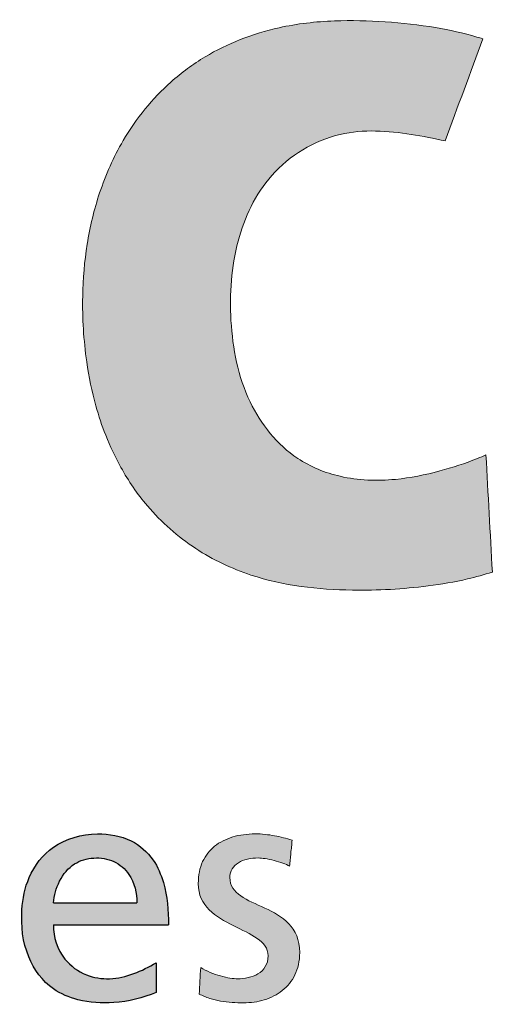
# Model space of a CAD drawing. Header units: millimetres. Extents: x 0 to 594, y 0 to 424.
# Tile 9 of 14: x 445 to 451, y 10 to 22. Entities that reach past the tile are written whole.
import ezdxf

# ---------------------------------------------------------------- set-up
doc = ezdxf.new("R2010")
doc.units = ezdxf.units.MM
doc.header["$LTSCALE"] = 0.25
doc.layers.add('FORMAT', color=7, linetype='Continuous')

# ---------------------------------------------------------------- blocks, each defined once
blk = doc.blocks.new('LOGO_sombreado')
at = {"linetype": 'Continuous'}
h = blk.add_hatch(color=7, dxfattribs=at)
edge = h.paths.add_edge_path(flags=0)
edge.add_spline(control_points=[(46.534, 8.5), (46.5, 8.486), (46.321, 8.411), (45.965, 8.295), (45.418, 8.182), (44.827, 8.203), (44.167, 8.47), (43.636, 9.14), (43.456, 10.084), (43.519, 11.033), (43.925, 11.903), (44.748, 12.402), (45.506, 12.351), (45.916, 12.267), (46.05, 12.239)], knot_values=[2, 2, 2, 2, 2.013484, 2.070868, 2.135998, 2.215861, 2.282575, 2.389366, 2.510036, 2.625335, 2.731713, 2.847289, 2.949965, 3, 3, 3, 3], weights=[1, 1, 1, 1, 1, 1, 1, 1, 1, 1, 1, 1, 1, 1, 1], degree=3, periodic=0)
edge.add_line((46.05, 12.239), (46.496, 13.456))
edge.add_spline(control_points=[(46.496, 13.456), (46.473, 13.463), (46.288, 13.516), (45.904, 13.604), (45.334, 13.664), (44.709, 13.682), (44.125, 13.616), (43.608, 13.46), (43.17, 13.245), (42.788, 12.964), (42.461, 12.623), (42.16, 12.187), (41.919, 11.643), (41.768, 11.014), (41.713, 10.336), (41.752, 9.688), (41.864, 9.135), (42.004, 8.715), (42.196, 8.307), (42.526, 7.823), (43.047, 7.363), (43.876, 6.97), (44.839, 6.864), (45.705, 6.912), (46.261, 7.003), (46.512, 7.076), (46.61, 7.105)], knot_values=[0, 0, 0, 0, 0.005207, 0.041752, 0.085467, 0.129316, 0.17742, 0.21242, 0.246106, 0.282735, 0.314918, 0.348182, 0.397515, 0.443076, 0.488082, 0.544788, 0.583504, 0.610174, 0.640875, 0.681066, 0.736716, 0.78949, 0.877914, 0.943285, 0.977973, 1, 1, 1, 1], weights=[1, 1, 1, 1, 1, 1, 1, 1, 1, 1, 1, 1, 1, 1, 1, 1, 1, 1, 1, 1, 1, 1, 1, 1, 1, 1, 1], degree=3, periodic=0)
edge.add_line((46.61, 7.105), (46.534, 8.5))
h = blk.add_hatch(color=7, dxfattribs=at)
edge = h.paths.add_edge_path(flags=0)
edge.add_spline(control_points=[(44.115, 3.64), (44.147, 3.629), (44.175, 3.617), (44.194, 3.605)], knot_values=[37.00004, 37.00004, 37.00004, 37.00004, 38.00004, 38.00004, 38.00004, 38.00004], weights=[1, 1, 1, 1], degree=3, periodic=0)
edge.add_line((44.194, 3.605), (44.202, 3.682))
edge.add_line((44.202, 3.682), (44.21, 3.759))
edge.add_line((44.21, 3.759), (44.218, 3.836))
edge.add_line((44.218, 3.836), (44.225, 3.913))
edge.add_spline(control_points=[(44.225, 3.913), (44.19, 3.924), (44.156, 3.934), (44.121, 3.943)], knot_values=[3, 3, 3, 3, 4, 4, 4, 4], weights=[1, 1, 1, 1], degree=3, periodic=0)
edge.add_spline(control_points=[(44.121, 3.943), (44.086, 3.952), (44.051, 3.96), (44.015, 3.966)], knot_values=[4, 4, 4, 4, 5, 5, 5, 5], weights=[1, 1, 1, 1], degree=3, periodic=0)
edge.add_arc((43.771, 2.663), 1.326, 79.4134, 84.2741)
edge.add_arc((43.784, 2.765), 1.224, 84.4183, 90.0189)
edge.add_spline(control_points=[(43.784, 3.988), (43.689, 3.988), (43.599, 3.976), (43.517, 3.952)], knot_values=[0, 0, 0, 0, 1, 1, 1, 1], weights=[1, 1, 1, 1], degree=3, periodic=0)
edge.add_spline(control_points=[(43.517, 3.952), (43.436, 3.928), (43.363, 3.891), (43.302, 3.842)], knot_values=[1, 1, 1, 1, 2, 2, 2, 2], weights=[1, 1, 1, 1], degree=3, periodic=0)
edge.add_spline(control_points=[(43.302, 3.842), (43.242, 3.793), (43.193, 3.732), (43.159, 3.658)], knot_values=[2, 2, 2, 2, 3, 3, 3, 3], weights=[1, 1, 1, 1], degree=3, periodic=0)
edge.add_spline(control_points=[(43.159, 3.658), (43.125, 3.584), (43.107, 3.497), (43.107, 3.397), (43.107, 3.262), (43.158, 3.163), (43.237, 3.085)], knot_values=[3, 3, 3, 3, 4, 4, 4, 5, 5, 5, 5], weights=[1, 1, 1, 1, 1, 1, 1], degree=3, periodic=0)
edge.add_spline(control_points=[(43.237, 3.085), (43.315, 3.006), (43.419, 2.949), (43.523, 2.897)], knot_values=[5, 5, 5, 5, 6, 6, 6, 6], weights=[1, 1, 1, 1], degree=3, periodic=0)
edge.add_spline(control_points=[(43.523, 2.897), (43.627, 2.845), (43.731, 2.799), (43.809, 2.745)], knot_values=[6, 6, 6, 6, 7, 7, 7, 7], weights=[1, 1, 1, 1], degree=3, periodic=0)
edge.add_spline(control_points=[(43.809, 2.745), (43.887, 2.69), (43.939, 2.626), (43.939, 2.538), (43.939, 2.486), (43.926, 2.443), (43.905, 2.408)], knot_values=[7, 7, 7, 7, 8, 8, 8, 9, 9, 9, 9], weights=[1, 1, 1, 1, 1, 1, 1], degree=3, periodic=0)
edge.add_spline(control_points=[(43.905, 2.408), (43.884, 2.372), (43.854, 2.344), (43.783, 2.302), (43.743, 2.287), (43.701, 2.277)], knot_values=[9, 9, 9, 9, 10, 10, 11, 11, 11, 11], weights=[1, 1, 1, 1, 1, 1], degree=3, periodic=0)
edge.add_spline(control_points=[(43.701, 2.277), (43.66, 2.268), (43.617, 2.263), (43.577, 2.263), (43.551, 2.263), (43.52, 2.266), (43.485, 2.272)], knot_values=[11, 11, 11, 11, 12, 12, 12, 13, 13, 13, 13], weights=[1, 1, 1, 1, 1, 1, 1], degree=3, periodic=0)
edge.add_spline(control_points=[(43.485, 2.272), (43.449, 2.277), (43.411, 2.286), (43.371, 2.297)], knot_values=[13, 13, 13, 13, 14, 14, 14, 14], weights=[1, 1, 1, 1], degree=3, periodic=0)
edge.add_spline(control_points=[(43.371, 2.297), (43.331, 2.308), (43.29, 2.322), (43.25, 2.339)], knot_values=[14, 14, 14, 14, 15, 15, 15, 15], weights=[1, 1, 1, 1], degree=3, periodic=0)
edge.add_spline(control_points=[(43.25, 2.339), (43.21, 2.356), (43.171, 2.376), (43.136, 2.399)], knot_values=[15, 15, 15, 15, 16, 16, 16, 16], weights=[1, 1, 1, 1], degree=3, periodic=0)
edge.add_line((43.136, 2.399), (43.127, 2.241))
edge.add_line((43.127, 2.241), (43.118, 2.082))
edge.add_spline(control_points=[(43.118, 2.082), (43.158, 2.061), (43.2, 2.044), (43.243, 2.03)], knot_values=[18.00004, 18.00004, 18.00004, 18.00004, 19.00004, 19.00004, 19.00004, 19.00004], weights=[1, 1, 1, 1], degree=3, periodic=0)
edge.add_spline(control_points=[(43.243, 2.03), (43.286, 2.016), (43.329, 2.005), (43.418, 1.99), (43.463, 1.985), (43.509, 1.982)], knot_values=[19.00004, 19.00004, 19.00004, 19.00004, 20.00004, 20.00004, 21.00004, 21.00004, 21.00004, 21.00004], weights=[1, 1, 1, 1, 1, 1], degree=3, periodic=0)
edge.add_spline(control_points=[(43.509, 1.982), (43.554, 1.979), (43.599, 1.977), (43.644, 1.977), (43.73, 1.977), (43.815, 1.989), (43.894, 2.013)], knot_values=[21.00004, 21.00004, 21.00004, 21.00004, 22.00004, 22.00004, 22.00004, 23.00004, 23.00004, 23.00004, 23.00004], weights=[1, 1, 1, 1, 1, 1, 1], degree=3, periodic=0)
edge.add_spline(control_points=[(43.894, 2.013), (43.973, 2.037), (44.046, 2.074), (44.108, 2.123)], knot_values=[23.00004, 23.00004, 23.00004, 23.00004, 24.00004, 24.00004, 24.00004, 24.00004], weights=[1, 1, 1, 1], degree=3, periodic=0)
edge.add_spline(control_points=[(44.108, 2.123), (44.171, 2.172), (44.222, 2.234), (44.258, 2.309)], knot_values=[24.00004, 24.00004, 24.00004, 24.00004, 25.00004, 25.00004, 25.00004, 25.00004], weights=[1, 1, 1, 1], degree=3, periodic=0)
edge.add_spline(control_points=[(44.258, 2.309), (44.294, 2.385), (44.315, 2.473), (44.315, 2.576), (44.315, 2.729), (44.263, 2.838), (44.185, 2.919)], knot_values=[25.00004, 25.00004, 25.00004, 25.00004, 26.00004, 26.00004, 26.00004, 27.00004, 27.00004, 27.00004, 27.00004], weights=[1, 1, 1, 1, 1, 1, 1], degree=3, periodic=0)
edge.add_spline(control_points=[(44.185, 2.919), (44.107, 3.001), (44.003, 3.057), (43.899, 3.106)], knot_values=[27.00004, 27.00004, 27.00004, 27.00004, 28.00004, 28.00004, 28.00004, 28.00004], weights=[1, 1, 1, 1], degree=3, periodic=0)
edge.add_spline(control_points=[(43.899, 3.106), (43.795, 3.154), (43.691, 3.196), (43.613, 3.25)], knot_values=[28.00004, 28.00004, 28.00004, 28.00004, 29.00004, 29.00004, 29.00004, 29.00004], weights=[1, 1, 1, 1], degree=3, periodic=0)
edge.add_spline(control_points=[(43.613, 3.25), (43.535, 3.304), (43.483, 3.371), (43.483, 3.469), (43.483, 3.508), (43.493, 3.543), (43.51, 3.572)], knot_values=[29.00004, 29.00004, 29.00004, 29.00004, 30.00004, 30.00004, 30.00004, 31.00004, 31.00004, 31.00004, 31.00004], weights=[1, 1, 1, 1, 1, 1, 1], degree=3, periodic=0)
edge.add_spline(control_points=[(43.51, 3.572), (43.528, 3.602), (43.553, 3.626), (43.585, 3.645)], knot_values=[31.00004, 31.00004, 31.00004, 31.00004, 32.00004, 32.00004, 32.00004, 32.00004], weights=[1, 1, 1, 1], degree=3, periodic=0)
edge.add_spline(control_points=[(43.585, 3.645), (43.616, 3.664), (43.652, 3.679), (43.693, 3.688)], knot_values=[32.00004, 32.00004, 32.00004, 32.00004, 33.00004, 33.00004, 33.00004, 33.00004], weights=[1, 1, 1, 1], degree=3, periodic=0)
edge.add_spline(control_points=[(43.693, 3.688), (43.733, 3.698), (43.777, 3.702), (43.822, 3.702), (43.843, 3.702), (43.871, 3.699), (43.904, 3.694)], knot_values=[33.00004, 33.00004, 33.00004, 33.00004, 34.00004, 34.00004, 34.00004, 35.00004, 35.00004, 35.00004, 35.00004], weights=[1, 1, 1, 1, 1, 1, 1], degree=3, periodic=0)
edge.add_spline(control_points=[(43.904, 3.694), (43.937, 3.689), (43.973, 3.681), (44.01, 3.672)], knot_values=[35.00004, 35.00004, 35.00004, 35.00004, 36.00004, 36.00004, 36.00004, 36.00004], weights=[1, 1, 1, 1], degree=3, periodic=0)
edge.add_spline(control_points=[(44.01, 3.672), (44.046, 3.663), (44.082, 3.652), (44.115, 3.64)], knot_values=[36.00004, 36.00004, 36.00004, 36.00004, 37.00004, 37.00004, 37.00004, 37.00004], weights=[1, 1, 1, 1], degree=3, periodic=0)
h = blk.add_hatch(color=7, dxfattribs=at)
edge = h.paths.add_edge_path(flags=0)
edge.add_spline(control_points=[(44.115, 3.64), (44.147, 3.629), (44.175, 3.617), (44.194, 3.605)], knot_values=[37.00004, 37.00004, 37.00004, 37.00004, 38.00004, 38.00004, 38.00004, 38.00004], weights=[1, 1, 1, 1], degree=3, periodic=0)
edge.add_line((44.194, 3.605), (44.202, 3.682))
edge.add_line((44.202, 3.682), (44.21, 3.759))
edge.add_line((44.21, 3.759), (44.218, 3.836))
edge.add_line((44.218, 3.836), (44.225, 3.913))
edge.add_spline(control_points=[(44.225, 3.913), (44.19, 3.924), (44.156, 3.934), (44.121, 3.943)], knot_values=[3, 3, 3, 3, 4, 4, 4, 4], weights=[1, 1, 1, 1], degree=3, periodic=0)
edge.add_spline(control_points=[(44.121, 3.943), (44.086, 3.952), (44.051, 3.96), (44.015, 3.966)], knot_values=[4, 4, 4, 4, 5, 5, 5, 5], weights=[1, 1, 1, 1], degree=3, periodic=0)
edge.add_arc((43.771, 2.663), 1.326, 79.4134, 84.2741)
edge.add_arc((43.784, 2.765), 1.224, 84.4183, 90.0189)
edge.add_spline(control_points=[(43.784, 3.988), (43.689, 3.988), (43.599, 3.976), (43.517, 3.952)], knot_values=[0, 0, 0, 0, 1, 1, 1, 1], weights=[1, 1, 1, 1], degree=3, periodic=0)
edge.add_spline(control_points=[(43.517, 3.952), (43.436, 3.928), (43.363, 3.891), (43.302, 3.842)], knot_values=[1, 1, 1, 1, 2, 2, 2, 2], weights=[1, 1, 1, 1], degree=3, periodic=0)
edge.add_spline(control_points=[(43.302, 3.842), (43.242, 3.793), (43.193, 3.732), (43.159, 3.658)], knot_values=[2, 2, 2, 2, 3, 3, 3, 3], weights=[1, 1, 1, 1], degree=3, periodic=0)
edge.add_spline(control_points=[(43.159, 3.658), (43.125, 3.584), (43.107, 3.497), (43.107, 3.397), (43.107, 3.262), (43.158, 3.163), (43.237, 3.085)], knot_values=[3, 3, 3, 3, 4, 4, 4, 5, 5, 5, 5], weights=[1, 1, 1, 1, 1, 1, 1], degree=3, periodic=0)
edge.add_spline(control_points=[(43.237, 3.085), (43.315, 3.006), (43.419, 2.949), (43.523, 2.897)], knot_values=[5, 5, 5, 5, 6, 6, 6, 6], weights=[1, 1, 1, 1], degree=3, periodic=0)
edge.add_spline(control_points=[(43.523, 2.897), (43.627, 2.845), (43.731, 2.799), (43.809, 2.745)], knot_values=[6, 6, 6, 6, 7, 7, 7, 7], weights=[1, 1, 1, 1], degree=3, periodic=0)
edge.add_spline(control_points=[(43.809, 2.745), (43.887, 2.69), (43.939, 2.626), (43.939, 2.538), (43.939, 2.486), (43.926, 2.443), (43.905, 2.408)], knot_values=[7, 7, 7, 7, 8, 8, 8, 9, 9, 9, 9], weights=[1, 1, 1, 1, 1, 1, 1], degree=3, periodic=0)
edge.add_spline(control_points=[(43.905, 2.408), (43.884, 2.372), (43.854, 2.344), (43.783, 2.302), (43.743, 2.287), (43.701, 2.277)], knot_values=[9, 9, 9, 9, 10, 10, 11, 11, 11, 11], weights=[1, 1, 1, 1, 1, 1], degree=3, periodic=0)
edge.add_spline(control_points=[(43.701, 2.277), (43.66, 2.268), (43.617, 2.263), (43.577, 2.263), (43.551, 2.263), (43.52, 2.266), (43.485, 2.272)], knot_values=[11, 11, 11, 11, 12, 12, 12, 13, 13, 13, 13], weights=[1, 1, 1, 1, 1, 1, 1], degree=3, periodic=0)
edge.add_spline(control_points=[(43.485, 2.272), (43.449, 2.277), (43.411, 2.286), (43.371, 2.297)], knot_values=[13, 13, 13, 13, 14, 14, 14, 14], weights=[1, 1, 1, 1], degree=3, periodic=0)
edge.add_spline(control_points=[(43.371, 2.297), (43.331, 2.308), (43.29, 2.322), (43.25, 2.339)], knot_values=[14, 14, 14, 14, 15, 15, 15, 15], weights=[1, 1, 1, 1], degree=3, periodic=0)
edge.add_spline(control_points=[(43.25, 2.339), (43.21, 2.356), (43.171, 2.376), (43.136, 2.399)], knot_values=[15, 15, 15, 15, 16, 16, 16, 16], weights=[1, 1, 1, 1], degree=3, periodic=0)
edge.add_line((43.136, 2.399), (43.127, 2.241))
edge.add_line((43.127, 2.241), (43.118, 2.082))
edge.add_spline(control_points=[(43.118, 2.082), (43.158, 2.061), (43.2, 2.044), (43.243, 2.03)], knot_values=[18.00004, 18.00004, 18.00004, 18.00004, 19.00004, 19.00004, 19.00004, 19.00004], weights=[1, 1, 1, 1], degree=3, periodic=0)
edge.add_spline(control_points=[(43.243, 2.03), (43.286, 2.016), (43.329, 2.005), (43.418, 1.99), (43.463, 1.985), (43.509, 1.982)], knot_values=[19.00004, 19.00004, 19.00004, 19.00004, 20.00004, 20.00004, 21.00004, 21.00004, 21.00004, 21.00004], weights=[1, 1, 1, 1, 1, 1], degree=3, periodic=0)
edge.add_spline(control_points=[(43.509, 1.982), (43.554, 1.979), (43.599, 1.977), (43.644, 1.977), (43.73, 1.977), (43.815, 1.989), (43.894, 2.013)], knot_values=[21.00004, 21.00004, 21.00004, 21.00004, 22.00004, 22.00004, 22.00004, 23.00004, 23.00004, 23.00004, 23.00004], weights=[1, 1, 1, 1, 1, 1, 1], degree=3, periodic=0)
edge.add_spline(control_points=[(43.894, 2.013), (43.973, 2.037), (44.046, 2.074), (44.108, 2.123)], knot_values=[23.00004, 23.00004, 23.00004, 23.00004, 24.00004, 24.00004, 24.00004, 24.00004], weights=[1, 1, 1, 1], degree=3, periodic=0)
edge.add_spline(control_points=[(44.108, 2.123), (44.171, 2.172), (44.222, 2.234), (44.258, 2.309)], knot_values=[24.00004, 24.00004, 24.00004, 24.00004, 25.00004, 25.00004, 25.00004, 25.00004], weights=[1, 1, 1, 1], degree=3, periodic=0)
edge.add_spline(control_points=[(44.258, 2.309), (44.294, 2.385), (44.315, 2.473), (44.315, 2.576), (44.315, 2.729), (44.263, 2.838), (44.185, 2.919)], knot_values=[25.00004, 25.00004, 25.00004, 25.00004, 26.00004, 26.00004, 26.00004, 27.00004, 27.00004, 27.00004, 27.00004], weights=[1, 1, 1, 1, 1, 1, 1], degree=3, periodic=0)
edge.add_spline(control_points=[(44.185, 2.919), (44.107, 3.001), (44.003, 3.057), (43.899, 3.106)], knot_values=[27.00004, 27.00004, 27.00004, 27.00004, 28.00004, 28.00004, 28.00004, 28.00004], weights=[1, 1, 1, 1], degree=3, periodic=0)
edge.add_spline(control_points=[(43.899, 3.106), (43.795, 3.154), (43.691, 3.196), (43.613, 3.25)], knot_values=[28.00004, 28.00004, 28.00004, 28.00004, 29.00004, 29.00004, 29.00004, 29.00004], weights=[1, 1, 1, 1], degree=3, periodic=0)
edge.add_spline(control_points=[(43.613, 3.25), (43.535, 3.304), (43.483, 3.371), (43.483, 3.469), (43.483, 3.508), (43.493, 3.543), (43.51, 3.572)], knot_values=[29.00004, 29.00004, 29.00004, 29.00004, 30.00004, 30.00004, 30.00004, 31.00004, 31.00004, 31.00004, 31.00004], weights=[1, 1, 1, 1, 1, 1, 1], degree=3, periodic=0)
edge.add_spline(control_points=[(43.51, 3.572), (43.528, 3.602), (43.553, 3.626), (43.585, 3.645)], knot_values=[31.00004, 31.00004, 31.00004, 31.00004, 32.00004, 32.00004, 32.00004, 32.00004], weights=[1, 1, 1, 1], degree=3, periodic=0)
edge.add_spline(control_points=[(43.585, 3.645), (43.616, 3.664), (43.652, 3.679), (43.693, 3.688)], knot_values=[32.00004, 32.00004, 32.00004, 32.00004, 33.00004, 33.00004, 33.00004, 33.00004], weights=[1, 1, 1, 1], degree=3, periodic=0)
edge.add_spline(control_points=[(43.693, 3.688), (43.733, 3.698), (43.777, 3.702), (43.822, 3.702), (43.843, 3.702), (43.871, 3.699), (43.904, 3.694)], knot_values=[33.00004, 33.00004, 33.00004, 33.00004, 34.00004, 34.00004, 34.00004, 35.00004, 35.00004, 35.00004, 35.00004], weights=[1, 1, 1, 1, 1, 1, 1], degree=3, periodic=0)
edge.add_spline(control_points=[(43.904, 3.694), (43.937, 3.689), (43.973, 3.681), (44.01, 3.672)], knot_values=[35.00004, 35.00004, 35.00004, 35.00004, 36.00004, 36.00004, 36.00004, 36.00004], weights=[1, 1, 1, 1], degree=3, periodic=0)
edge.add_spline(control_points=[(44.01, 3.672), (44.046, 3.663), (44.082, 3.652), (44.115, 3.64)], knot_values=[36.00004, 36.00004, 36.00004, 36.00004, 37.00004, 37.00004, 37.00004, 37.00004], weights=[1, 1, 1, 1], degree=3, periodic=0)
at = {"layer": 'FORMAT'}
h = blk.add_hatch(color=256, dxfattribs=at)
edge = h.paths.add_edge_path(flags=0)
edge.add_spline(control_points=[(42.752, 2.904), (42.752, 3.074), (42.73, 3.344), (42.58, 3.705), (42.303, 3.948), (41.859, 4.021), (41.373, 3.895), (41.07, 3.501), (40.98, 3.029), (41.032, 2.537), (41.317, 2.144), (41.705, 1.986), (42.134, 1.959), (42.446, 2.032), (42.605, 2.101)], knot_values=[0, 0, 0, 0, 0.09648, 0.152405, 0.218062, 0.295923, 0.399434, 0.486993, 0.561533, 0.668927, 0.759756, 0.820351, 0.901397, 1, 1, 1, 1], weights=[1, 1, 1, 1, 1, 1, 1, 1, 1, 1, 1, 1, 1, 1, 1], degree=3, periodic=0)
edge.add_line((42.605, 2.101), (42.605, 2.455))
edge.add_spline(control_points=[(42.605, 2.455), (42.439, 2.355), (42.158, 2.232), (41.754, 2.291), (41.464, 2.506), (41.379, 2.759), (41.381, 2.904)], knot_values=[0, 0, 0, 0, 0.364517, 0.537077, 0.732789, 1, 1, 1, 1], weights=[1, 1, 1, 1, 1, 1, 1], degree=3, periodic=0)
edge.add_line((41.381, 2.904), (42.752, 2.904))
edge = h.paths.add_edge_path(flags=0)
edge.add_line((42.376, 3.167), (41.381, 3.167))
edge.add_spline(control_points=[(41.381, 3.167), (41.396, 3.338), (41.52, 3.623), (41.862, 3.719), (42.108, 3.682), (42.33, 3.489), (42.376, 3.285), (42.376, 3.167)], knot_values=[0, 0, 0, 0, 0.333684, 0.482957, 0.632522, 0.77884, 1, 1, 1, 1], weights=[1, 1, 1, 1, 1, 1, 1, 1], degree=3, periodic=0)
at = {"color": 7, "linetype": 'Continuous', "lineweight": 18}
for centre, radius, start, end in [((43.784, 2.765), 1.224, 84.4183, 90.0189), ((43.771, 2.663), 1.326, 79.4134, 84.2741)]:
    blk.add_arc(centre, radius, start, end, dxfattribs=at)
at = {"color": 8, "linetype": 'Continuous', "lineweight": 0}
for points, knots in [([(46.496, 13.456), (46.473, 13.463), (46.288, 13.516), (45.904, 13.604), (45.334, 13.664), (44.709, 13.682), (44.125, 13.616), (43.608, 13.46), (43.17, 13.245), (42.788, 12.964), (42.461, 12.623), (42.16, 12.187), (41.919, 11.643), (41.768, 11.014), (41.713, 10.336), (41.752, 9.688), (41.864, 9.135), (42.004, 8.715), (42.196, 8.307), (42.526, 7.823), (43.047, 7.363), (43.876, 6.97), (44.839, 6.864), (45.705, 6.912), (46.261, 7.003), (46.512, 7.076), (46.61, 7.105)], [0, 0, 0, 0, 0.005207, 0.041752, 0.085467, 0.129316, 0.17742, 0.21242, 0.246106, 0.282735, 0.314918, 0.348182, 0.397515, 0.443076, 0.488082, 0.544788, 0.583504, 0.610174, 0.640875, 0.681066, 0.736716, 0.78949, 0.877914, 0.943285, 0.977973, 1, 1, 1, 1]), ([(46.534, 8.5), (46.5, 8.486), (46.321, 8.411), (45.965, 8.295), (45.418, 8.182), (44.827, 8.203), (44.167, 8.47), (43.636, 9.14), (43.456, 10.084), (43.519, 11.033), (43.925, 11.903), (44.748, 12.402), (45.506, 12.351), (45.916, 12.267), (46.05, 12.239)], [2, 2, 2, 2, 2.013484, 2.070868, 2.135998, 2.215861, 2.282575, 2.389366, 2.510036, 2.625335, 2.731713, 2.847289, 2.949965, 3, 3, 3, 3]), ([(43.159, 3.658), (43.125, 3.584), (43.107, 3.497), (43.107, 3.397), (43.107, 3.262), (43.158, 3.163), (43.237, 3.085)], [3, 3, 3, 3, 4, 4, 4, 5, 5, 5, 5]), ([(43.693, 3.688), (43.733, 3.698), (43.777, 3.702), (43.822, 3.702), (43.843, 3.702), (43.871, 3.699), (43.904, 3.694)], [33.00004, 33.00004, 33.00004, 33.00004, 34.00004, 34.00004, 34.00004, 35.00004, 35.00004, 35.00004, 35.00004]), ([(43.613, 3.25), (43.535, 3.304), (43.483, 3.371), (43.483, 3.469), (43.483, 3.508), (43.493, 3.543), (43.51, 3.572)], [29.00004, 29.00004, 29.00004, 29.00004, 30.00004, 30.00004, 30.00004, 31.00004, 31.00004, 31.00004, 31.00004]), ([(44.258, 2.309), (44.294, 2.385), (44.315, 2.473), (44.315, 2.576), (44.315, 2.729), (44.263, 2.838), (44.185, 2.919)], [25.00004, 25.00004, 25.00004, 25.00004, 26.00004, 26.00004, 26.00004, 27.00004, 27.00004, 27.00004, 27.00004]), ([(43.809, 2.745), (43.887, 2.69), (43.939, 2.626), (43.939, 2.538), (43.939, 2.486), (43.926, 2.443), (43.905, 2.408)], [7, 7, 7, 7, 8, 8, 8, 9, 9, 9, 9]), ([(43.905, 2.408), (43.884, 2.372), (43.854, 2.344), (43.783, 2.302), (43.743, 2.287), (43.701, 2.277)], [9, 9, 9, 9, 10, 10, 11, 11, 11, 11]), ([(43.701, 2.277), (43.66, 2.268), (43.617, 2.263), (43.577, 2.263), (43.551, 2.263), (43.52, 2.266), (43.485, 2.272)], [11, 11, 11, 11, 12, 12, 12, 13, 13, 13, 13]), ([(43.243, 2.03), (43.286, 2.016), (43.329, 2.005), (43.418, 1.99), (43.463, 1.985), (43.509, 1.982)], [19.00004, 19.00004, 19.00004, 19.00004, 20.00004, 20.00004, 21.00004, 21.00004, 21.00004, 21.00004]), ([(43.509, 1.982), (43.554, 1.979), (43.599, 1.977), (43.644, 1.977), (43.73, 1.977), (43.815, 1.989), (43.894, 2.013)], [21.00004, 21.00004, 21.00004, 21.00004, 22.00004, 22.00004, 22.00004, 23.00004, 23.00004, 23.00004, 23.00004])]:
    blk.add_open_spline(points, degree=3, knots=knots, dxfattribs=at)
for points in [[(46.05, 12.239), (46.198, 12.645), (46.347, 13.05), (46.496, 13.456)], [(46.61, 7.105), (46.585, 7.57), (46.559, 8.035), (46.534, 8.5)], [(43.784, 3.988), (43.689, 3.988), (43.599, 3.976), (43.517, 3.952)], [(43.517, 3.952), (43.436, 3.928), (43.363, 3.891), (43.302, 3.842)], [(44.121, 3.943), (44.086, 3.952), (44.051, 3.96), (44.015, 3.966)], [(44.225, 3.913), (44.19, 3.924), (44.156, 3.934), (44.121, 3.943)], [(44.218, 3.836), (44.22, 3.862), (44.223, 3.888), (44.225, 3.913)], [(43.302, 3.842), (43.242, 3.793), (43.193, 3.732), (43.159, 3.658)], [(44.202, 3.682), (44.205, 3.707), (44.207, 3.733), (44.21, 3.759)], [(44.21, 3.759), (44.212, 3.785), (44.215, 3.81), (44.218, 3.836)], [(43.51, 3.572), (43.528, 3.602), (43.553, 3.626), (43.585, 3.645)], [(43.585, 3.645), (43.616, 3.664), (43.652, 3.679), (43.693, 3.688)], [(43.904, 3.694), (43.937, 3.689), (43.973, 3.681), (44.01, 3.672)], [(44.01, 3.672), (44.046, 3.663), (44.082, 3.652), (44.115, 3.64)], [(44.115, 3.64), (44.147, 3.629), (44.175, 3.617), (44.194, 3.605)], [(44.194, 3.605), (44.197, 3.63), (44.2, 3.656), (44.202, 3.682)], [(43.899, 3.106), (43.795, 3.154), (43.691, 3.196), (43.613, 3.25)], [(43.237, 3.085), (43.315, 3.006), (43.419, 2.949), (43.523, 2.897)], [(44.185, 2.919), (44.107, 3.001), (44.003, 3.057), (43.899, 3.106)], [(43.523, 2.897), (43.627, 2.845), (43.731, 2.799), (43.809, 2.745)], [(43.136, 2.399), (43.133, 2.346), (43.13, 2.293), (43.127, 2.241)], [(43.25, 2.339), (43.21, 2.356), (43.171, 2.376), (43.136, 2.399)], [(43.127, 2.241), (43.124, 2.188), (43.121, 2.135), (43.118, 2.082)], [(43.371, 2.297), (43.331, 2.308), (43.29, 2.322), (43.25, 2.339)], [(43.485, 2.272), (43.449, 2.277), (43.411, 2.286), (43.371, 2.297)], [(44.108, 2.123), (44.171, 2.172), (44.222, 2.234), (44.258, 2.309)], [(43.894, 2.013), (43.973, 2.037), (44.046, 2.074), (44.108, 2.123)], [(43.118, 2.082), (43.158, 2.061), (43.2, 2.044), (43.243, 2.03)]]:
    blk.add_open_spline(points, degree=3, dxfattribs=at)
at = {"layer": 'FORMAT', "color": 7}
for p, q in [((41.381, 3.167), (42.376, 3.167)), ((41.381, 2.904), (42.752, 2.904)), ((42.605, 2.455), (42.605, 2.101))]:
    blk.add_line(p, q, dxfattribs=at)
for points, knots in [([(42.605, 2.101), (42.446, 2.032), (42.134, 1.959), (41.705, 1.986), (41.317, 2.144), (41.032, 2.537), (40.98, 3.029), (41.07, 3.501), (41.373, 3.895), (41.859, 4.021), (42.303, 3.948), (42.58, 3.705), (42.73, 3.344), (42.752, 3.074), (42.752, 2.904)], [0, 0, 0, 0, 0.098603, 0.179649, 0.240244, 0.331073, 0.438467, 0.513007, 0.600566, 0.704077, 0.781938, 0.847595, 0.90352, 1, 1, 1, 1]), ([(41.381, 3.167), (41.396, 3.338), (41.52, 3.623), (41.862, 3.719), (42.108, 3.682), (42.33, 3.489), (42.376, 3.285), (42.376, 3.167)], [0, 0, 0, 0, 0.333684, 0.482957, 0.632522, 0.77884, 1, 1, 1, 1]), ([(41.381, 2.904), (41.379, 2.759), (41.464, 2.506), (41.754, 2.291), (42.158, 2.232), (42.439, 2.355), (42.605, 2.455)], [0, 0, 0, 0, 0.267211, 0.462923, 0.635483, 1, 1, 1, 1])]:
    blk.add_open_spline(points, degree=3, knots=knots, dxfattribs=at)

msp = doc.modelspace()

# ---------------------------------------------------------------- block references
at = {"color": 7, "linetype": 'Continuous', "xscale": 1.034843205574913, "yscale": 1.034843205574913, "zscale": 1.034843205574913}
msp.add_blockref('LOGO_sombreado', (402.564, 7.552), dxfattribs=at)

doc.saveas('drawing.dxf')
